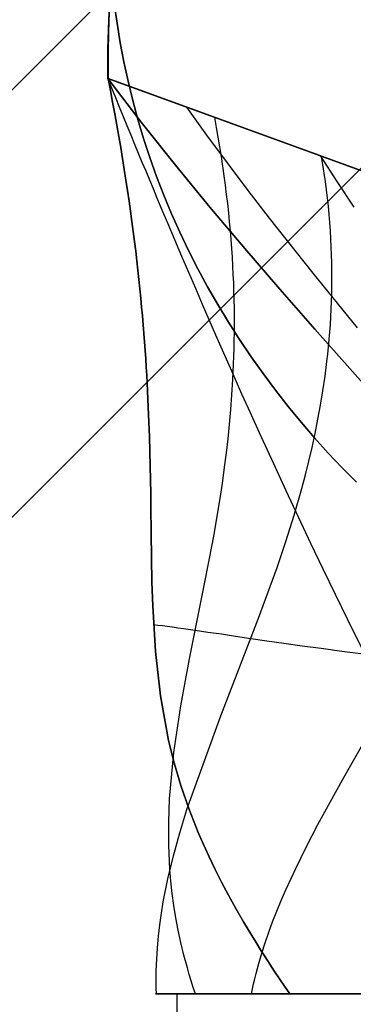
# Model space of a CAD drawing. Header units: millimetres. Extents: x -1690 to 192, y -898 to 54.
# Tile 100 of 256: x -1679.33 to -1678.503, y 27.562 to 30.005. Entities that reach past the tile are written whole.
import ezdxf

# ---------------------------------------------------------------- set-up
doc = ezdxf.new("R2010")
doc.units = ezdxf.units.MM
doc.header["$MEASUREMENT"] = 0
doc.layers.add('OVIDIO 186x93x72h', color=7, linetype='Continuous')

msp = doc.modelspace()

# ---------------------------------------------------------------- linework, layer by layer
at = {"layer": 'OVIDIO 186x93x72h'}
for points in [[(-1656.4287, 52.7521), (-1688.955, 20.2259)], [(-1655.8984, 52.2218), (-1688.4247, 19.6955)], [(-1688.4247, 19.6955), (-1655.8984, 52.2218)], [(-1661.3785, 46.7417), (-1682.9446, 25.1756)], [(-1679.1115, 29.8587), (-1679.1113, 29.9315), (-1679.1093, 30.0046), (-1679.1055, 30.0779)], [(-1679.1055, 30.0779), (-1679.1093, 30.0046), (-1679.1113, 29.9315), (-1679.1115, 29.8587)], [(-1679.111, 29.8586), (-1679.1109, 29.9313), (-1679.1089, 30.0044), (-1679.1052, 30.0777)], [(-1676.9931, 29.0877), (-1679.1115, 29.8587)], [(-1679.1115, 29.8587), (-1676.9931, 29.0877)], [(-1678.9396, -422.0917), (-1678.9396, 27.5877)]]:
    msp.add_lwpolyline(points, dxfattribs=at)
at = {"layer": 'OVIDIO 186x93x72h', "extrusion": (0, -1.52163e-08, 1)}
for points in [[(-1678.2325, 32.009), (-1678.2833, 31.9569), (-1678.3331, 31.9034), (-1678.3818, 31.8484), (-1678.4293, 31.7921), (-1678.4755, 31.7343), (-1678.5205, 31.6753), (-1678.5641, 31.6149), (-1678.6063, 31.5533), (-1678.6471, 31.4905), (-1678.6864, 31.4266), (-1678.7242, 31.3616), (-1678.7604, 31.2956), (-1678.7949, 31.2286), (-1678.8278, 31.1607), (-1678.859, 31.0919), (-1678.8884, 31.0223), (-1678.9161, 30.9521), (-1678.942, 30.8811), (-1678.9661, 30.8096), (-1678.9884, 30.7376), (-1679.0088, 30.6651), (-1679.0274, 30.5923), (-1679.0441, 30.5191), (-1679.0589, 30.4458), (-1679.0719, 30.3722), (-1679.083, 30.2986), (-1679.0923, 30.2249), (-1679.0997, 30.1513), (-1679.1053, 30.0778), (-1679.109, 30.0045), (-1679.111, 29.9314), (-1679.1112, 29.8587)], [(-1679.1112, 29.8587), (-1679.111, 29.9314), (-1679.109, 30.0045), (-1679.1053, 30.0778), (-1679.0997, 30.1513), (-1679.0923, 30.2249), (-1679.083, 30.2986), (-1679.0719, 30.3722), (-1679.0589, 30.4458), (-1679.0441, 30.5191), (-1679.0274, 30.5923), (-1679.0088, 30.6651), (-1678.9884, 30.7376), (-1678.9661, 30.8096), (-1678.942, 30.8811), (-1678.9161, 30.9521), (-1678.8884, 31.0223), (-1678.859, 31.0919), (-1678.8278, 31.1607), (-1678.7949, 31.2286), (-1678.7604, 31.2956), (-1678.7242, 31.3616), (-1678.6864, 31.4266), (-1678.6471, 31.4905), (-1678.6063, 31.5533), (-1678.5641, 31.6149), (-1678.5205, 31.6753), (-1678.4755, 31.7343), (-1678.4293, 31.7921), (-1678.3818, 31.8484), (-1678.3331, 31.9034), (-1678.2833, 31.9569), (-1678.2325, 32.009)]]:
    msp.add_lwpolyline(points, dxfattribs=at)
at = {"layer": 'OVIDIO 186x93x72h', "extrusion": (0.999884, -0.000231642, -0.015217)}
for points in [[(20.3648, -28.3353), (31.3275, 691.748)], [(31.3275, 691.748), (20.3648, -28.3353)], [(30.2671, 691.7642), (19.3044, -28.3192)], [(19.3044, -28.3192), (30.2671, 691.7642)]]:
    msp.add_lwpolyline(points, dxfattribs=at)
at = {"layer": 'OVIDIO 186x93x72h', "extrusion": (-0.000231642, 0.999884, -0.015217)}
for points in [[(1677.604, 717.7476), (1688.5669, -2.3494)], [(1679.104, 717.7646), (1690.0668, -2.3257)]]:
    msp.add_lwpolyline(points, dxfattribs=at)
at = {"layer": 'OVIDIO 186x93x72h', "extrusion": (0.018372, 0.007608, 0.999802)}
msp.add_lwpolyline([(669.6458, 1553.8795), (669.6458, 1552.3797)], dxfattribs=at)
at = {"layer": 'OVIDIO 186x93x72h', "extrusion": (0.703976, 0.709897, -0.021523)}
for points in [[(1212.2559, -27.9537), (1212.2473, -25.5065), (1212.1641, 692.2368)], [(1212.1641, 692.2368), (1212.2473, -25.5065), (1212.2559, -27.9537)]]:
    msp.add_lwpolyline(points, dxfattribs=at)
at = {"layer": 'OVIDIO 186x93x72h', "extrusion": (0.015219, 0.015219, 0.999768)}
msp.add_lwpolyline([(-1689.2503, 18.3565), (-1688.1897, 19.4169)], dxfattribs=at)
at = {"layer": 'OVIDIO 186x93x72h', "extrusion": (0, 1, 6.53461e-05)}
for points in [[(1679.1115, 717.3716), (1679.1112, 718.8716)], [(1679.1112, 718.8716), (1679.1115, 717.3716)]]:
    msp.add_lwpolyline(points, dxfattribs=at)
at = {"layer": 'OVIDIO 186x93x72h', "extrusion": (-1.59187e-08, 0, 1)}
for points in [[(-1679.1111, 29.8586), (-1676.9931, 29.0877)], [(-1676.9931, 29.0877), (-1679.1111, 29.8586)]]:
    msp.add_lwpolyline(points, dxfattribs=at)
at = {"layer": 'OVIDIO 186x93x72h', "extrusion": (-0.000231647, 0.999885, -0.015188)}
for points in [[(1678.4878, 717.7491), (1689.4722, -2.3481)], [(1689.4722, -2.3481), (1678.4878, 717.7491)]]:
    msp.add_lwpolyline(points, dxfattribs=at)
at = {"layer": 'OVIDIO 186x93x72h', "extrusion": (-0.161494, 0.982777, 0.089824)}
msp.add_lwpolyline([(1652.1512, 687.7504), (1651.2879, 687.2785)], dxfattribs=at)
at = {"layer": 'OVIDIO 186x93x72h', "extrusion": (0, 1, 0)}
for points in [[(1678.6603, 715.7688), (1678.6402, 715.739), (1678.6195, 715.7095), (1678.5982, 715.6804), (1678.5764, 715.6516), (1678.5541, 715.6232), (1678.5313, 715.5952), (1678.5079, 715.5676), (1678.4841, 715.5405), (1678.4597, 715.5138), (1678.4349, 715.4875), (1678.4096, 715.4617), (1678.3839, 715.4363), (1678.3577, 715.4114), (1678.3312, 715.3871), (1678.3042, 715.3632), (1678.2768, 715.3399)], [(1678.2768, 715.3399), (1678.3042, 715.3632), (1678.3312, 715.3871), (1678.3577, 715.4114), (1678.3839, 715.4363), (1678.4096, 715.4617), (1678.4349, 715.4875), (1678.4597, 715.5138), (1678.4841, 715.5405), (1678.5079, 715.5676), (1678.5313, 715.5952), (1678.5541, 715.6232), (1678.5764, 715.6516), (1678.5982, 715.6804), (1678.6195, 715.7095), (1678.6402, 715.739), (1678.6603, 715.7688)]]:
    msp.add_lwpolyline(points, dxfattribs=at)
at = {"layer": 'OVIDIO 186x93x72h', "extrusion": (1.14478e-05, 1, 7.74097e-06)}
for points in [[(1677.4181, 716.6088), (1678.6606, 715.7686)], [(1678.6606, 715.7686), (1677.4181, 716.6088)]]:
    msp.add_lwpolyline(points, dxfattribs=at)
at = {"layer": 'OVIDIO 186x93x72h'}
for points in [[(-1679.0956, 30.0442, 717.3723), (-1679.0889, 29.9959, 717.372), (-1679.081, 29.9477, 717.3718), (-1679.0718, 29.8998, 717.3716), (-1679.0614, 29.852, 717.3715), (-1679.0498, 29.8043, 717.3714), (-1679.0369, 29.7569, 717.3714), (-1679.0228, 29.7097, 717.3716), (-1679.0074, 29.6628, 717.3718), (-1678.9907, 29.6161, 717.3721), (-1678.9728, 29.5696, 717.3726), (-1678.9536, 29.5234, 717.3732), (-1678.933, 29.4775, 717.374), (-1678.9113, 29.432, 717.3749), (-1678.8883, 29.3868, 717.376), (-1678.8641, 29.342, 717.3771), (-1678.8388, 29.2978, 717.3782), (-1678.8123, 29.2541, 717.3794), (-1678.7848, 29.2109, 717.3806), (-1678.7562, 29.1684, 717.3818), (-1678.7267, 29.1266, 717.383), (-1678.6961, 29.0855, 717.3841), (-1678.6646, 29.0452, 717.385), (-1678.6323, 29.0058, 717.3859), (-1678.599, 28.9672, 717.3866), (-1678.565, 28.9296, 717.3872), (-1678.5301, 28.893, 717.3875), (-1678.4945, 28.8574, 717.3876)], [(-1678.4945, 28.8574, 717.3876), (-1678.5301, 28.893, 717.3875), (-1678.565, 28.9296, 717.3872), (-1678.599, 28.9672, 717.3866), (-1678.6323, 29.0058, 717.3859), (-1678.6646, 29.0452, 717.385), (-1678.6961, 29.0855, 717.3841), (-1678.7267, 29.1266, 717.383), (-1678.7562, 29.1684, 717.3818), (-1678.7848, 29.2109, 717.3806), (-1678.8123, 29.2541, 717.3794), (-1678.8388, 29.2978, 717.3782), (-1678.8641, 29.342, 717.3771), (-1678.8883, 29.3868, 717.376), (-1678.9113, 29.432, 717.3749), (-1678.933, 29.4775, 717.374), (-1678.9536, 29.5234, 717.3732), (-1678.9728, 29.5696, 717.3726), (-1678.9907, 29.6161, 717.3721), (-1679.0074, 29.6628, 717.3718), (-1679.0228, 29.7097, 717.3716), (-1679.0369, 29.7569, 717.3714), (-1679.0498, 29.8043, 717.3714), (-1679.0614, 29.852, 717.3715), (-1679.0718, 29.8998, 717.3716), (-1679.081, 29.9477, 717.3718), (-1679.0889, 29.9959, 717.372), (-1679.0956, 30.0442, 717.3723)], [(-1678.4545, 28.3909, 717.0881), (-1678.5163, 28.5157, 717.247), (-1678.5775, 28.6416, 717.401), (-1678.6081, 28.7055, 717.4754), (-1678.6387, 28.7701, 717.5475), (-1678.6694, 28.8358, 717.6169), (-1678.7003, 28.9026, 717.6834), (-1678.7159, 28.9364, 717.7154), (-1678.7315, 28.9707, 717.7466), (-1678.7472, 29.0053, 717.7769), (-1678.763, 29.0403, 717.8061), (-1678.7789, 29.0758, 717.8344), (-1678.7949, 29.1117, 717.8617), (-1678.811, 29.148, 717.8878), (-1678.8273, 29.1849, 717.9128), (-1678.8437, 29.2222, 717.9367), (-1678.8602, 29.2601, 717.9593), (-1678.8769, 29.2985, 717.9806), (-1678.8937, 29.3375, 718.0007), (-1678.9108, 29.3772, 718.0194), (-1678.928, 29.4174, 718.0367), (-1678.9453, 29.4582, 718.0525), (-1678.9629, 29.4998, 718.0669), (-1678.9718, 29.5208, 718.0735), (-1678.9807, 29.542, 718.0797), (-1678.9897, 29.5634, 718.0856), (-1678.9987, 29.5849, 718.091), (-1679.0078, 29.6066, 718.0961), (-1679.0169, 29.6286, 718.1007), (-1679.0261, 29.6507, 718.1049), (-1679.0354, 29.673, 718.1087), (-1679.0447, 29.6954, 718.1121), (-1679.0541, 29.7181, 718.115), (-1679.0635, 29.741, 718.1175), (-1679.073, 29.7641, 718.1196), (-1679.0826, 29.7874, 718.1212), (-1679.0922, 29.8109, 718.1223), (-1679.1019, 29.8346, 718.1231), (-1679.1117, 29.8585, 718.1233)], [(-1678.4256, 29.0425, 717.2638), (-1678.5113, 29.1391, 717.2882), (-1678.5978, 29.2369, 717.3099), (-1678.6848, 29.3362, 717.3287), (-1678.7718, 29.437, 717.3444), (-1678.8584, 29.5395, 717.3569), (-1678.9442, 29.6439, 717.3661), (-1679.0287, 29.7502, 717.3717), (-1679.1115, 29.8587, 717.3736)], [(-1679.1115, 29.8587, 717.3736), (-1679.0287, 29.7502, 717.3717), (-1678.9442, 29.6439, 717.3661), (-1678.8584, 29.5395, 717.3569), (-1678.7718, 29.437, 717.3444), (-1678.6848, 29.3362, 717.3287), (-1678.5978, 29.2369, 717.3099), (-1678.5113, 29.1391, 717.2882), (-1678.4256, 29.0425, 717.2638)], [(-1678.6603, 27.5877, 715.7688), (-1678.6732, 27.6065, 715.7888), (-1678.6858, 27.6251, 715.8092), (-1678.698, 27.6434, 715.8302), (-1678.7099, 27.6616, 715.8517), (-1678.7215, 27.6795, 715.8736), (-1678.7328, 27.6973, 715.896), (-1678.7438, 27.7149, 715.9188), (-1678.7544, 27.7322, 715.9422), (-1678.7749, 27.7664, 715.9901), (-1678.7941, 27.7999, 716.0397), (-1678.8123, 27.8328, 716.0908), (-1678.8293, 27.865, 716.1435), (-1678.8453, 27.8966, 716.1975), (-1678.8602, 27.9277, 716.2529), (-1678.8742, 27.9582, 716.3096), (-1678.8872, 27.9883, 716.3673), (-1678.8993, 28.018, 716.4262), (-1678.9105, 28.0473, 716.4861), (-1678.9304, 28.1048, 716.6084), (-1678.9471, 28.1612, 716.7337), (-1678.9611, 28.2168, 716.8612), (-1678.9814, 28.3269, 717.1204), (-1678.9938, 28.4374, 717.3806), (-1679.0003, 28.5508, 717.6363), (-1679.0021, 28.6094, 717.7608), (-1679.0033, 28.6696, 717.8821), (-1679.0041, 28.7318, 717.9997), (-1679.0049, 28.7963, 718.1128), (-1679.0053, 28.8295, 718.1674), (-1679.0059, 28.8633, 718.2207), (-1679.0065, 28.8979, 718.2725), (-1679.0074, 28.9333, 718.3227), (-1679.0084, 28.9694, 718.3713), (-1679.0096, 29.0064, 718.4183), (-1679.0112, 29.0442, 718.4634), (-1679.013, 29.083, 718.5066), (-1679.014, 29.1027, 718.5275), (-1679.0151, 29.1227, 718.5479), (-1679.0163, 29.1429, 718.5678), (-1679.0176, 29.1634, 718.5871), (-1679.019, 29.1841, 718.6059), (-1679.0206, 29.2051, 718.6242), (-1679.0222, 29.2264, 718.6419), (-1679.0239, 29.2479, 718.6591), (-1679.0258, 29.2697, 718.6756), (-1679.0278, 29.2918, 718.6916), (-1679.0299, 29.3142, 718.707), (-1679.0321, 29.3369, 718.7218), (-1679.0345, 29.3598, 718.736), (-1679.037, 29.3831, 718.7495), (-1679.0396, 29.4067, 718.7624), (-1679.0424, 29.4305, 718.7746), (-1679.0454, 29.4547, 718.7862), (-1679.0485, 29.4792, 718.7971), (-1679.0518, 29.5041, 718.8074), (-1679.0552, 29.5293, 718.8169), (-1679.0589, 29.5547, 718.8258), (-1679.0627, 29.5806, 718.8339), (-1679.0666, 29.6068, 718.8413), (-1679.0708, 29.6333, 718.8479), (-1679.0751, 29.6602, 718.8539), (-1679.0797, 29.6874, 718.859), (-1679.0844, 29.715, 718.8634), (-1679.0893, 29.743, 718.8671), (-1679.0945, 29.7713, 718.8699), (-1679.0998, 29.8001, 718.8719), (-1679.1054, 29.8292, 718.8732), (-1679.1112, 29.8586, 718.8736)], [(-1679.1112, 29.8586, 718.8736), (-1679.1054, 29.8292, 718.8732), (-1679.0998, 29.8001, 718.8719), (-1679.0945, 29.7713, 718.8699), (-1679.0893, 29.743, 718.8671), (-1679.0844, 29.715, 718.8634), (-1679.0797, 29.6874, 718.859), (-1679.0751, 29.6602, 718.8539), (-1679.0708, 29.6333, 718.8479), (-1679.0666, 29.6068, 718.8413), (-1679.0627, 29.5806, 718.8339), (-1679.0589, 29.5547, 718.8258), (-1679.0552, 29.5293, 718.8169), (-1679.0518, 29.5041, 718.8074), (-1679.0485, 29.4792, 718.7971), (-1679.0454, 29.4547, 718.7862), (-1679.0424, 29.4305, 718.7746), (-1679.0396, 29.4067, 718.7624), (-1679.037, 29.3831, 718.7495), (-1679.0345, 29.3598, 718.736), (-1679.0321, 29.3369, 718.7218), (-1679.0299, 29.3142, 718.707), (-1679.0278, 29.2918, 718.6916), (-1679.0258, 29.2697, 718.6756), (-1679.0239, 29.2479, 718.6591), (-1679.0222, 29.2264, 718.6419), (-1679.0206, 29.2051, 718.6242), (-1679.019, 29.1841, 718.6059), (-1679.0176, 29.1634, 718.5871), (-1679.0163, 29.1429, 718.5678), (-1679.0151, 29.1227, 718.5479), (-1679.014, 29.1027, 718.5275), (-1679.013, 29.083, 718.5066), (-1679.0112, 29.0442, 718.4634), (-1679.0096, 29.0064, 718.4183), (-1679.0084, 28.9694, 718.3713), (-1679.0074, 28.9333, 718.3227), (-1679.0065, 28.8979, 718.2725), (-1679.0059, 28.8633, 718.2207), (-1679.0053, 28.8295, 718.1674), (-1679.0049, 28.7963, 718.1128), (-1679.0041, 28.7318, 717.9997), (-1679.0033, 28.6696, 717.8821), (-1679.0021, 28.6094, 717.7608), (-1679.0003, 28.5508, 717.6363), (-1678.9938, 28.4374, 717.3806), (-1678.9814, 28.3269, 717.1204), (-1678.9611, 28.2168, 716.8612), (-1678.9471, 28.1612, 716.7337), (-1678.9304, 28.1048, 716.6084), (-1678.9105, 28.0473, 716.4861), (-1678.8993, 28.018, 716.4262), (-1678.8872, 27.9883, 716.3673), (-1678.8742, 27.9582, 716.3096), (-1678.8602, 27.9277, 716.2529), (-1678.8453, 27.8966, 716.1975), (-1678.8293, 27.865, 716.1435), (-1678.8123, 27.8328, 716.0908), (-1678.7941, 27.7999, 716.0397), (-1678.7749, 27.7664, 715.9901), (-1678.7544, 27.7322, 715.9422), (-1678.7438, 27.7149, 715.9188), (-1678.7328, 27.6973, 715.896), (-1678.7215, 27.6795, 715.8736), (-1678.7099, 27.6616, 715.8517), (-1678.698, 27.6434, 715.8302), (-1678.6858, 27.6251, 715.8092), (-1678.6732, 27.6065, 715.7888), (-1678.6603, 27.5877, 715.7688)], [(-1678.4927, 29.2401, 717.3311), (-1678.6025, 29.3762, 717.3497), (-1678.7105, 29.5126, 717.3629), (-1678.7633, 29.5811, 717.3676), (-1678.8152, 29.6497, 717.3709), (-1678.866, 29.7185, 717.3729), (-1678.9155, 29.7874, 717.3736)], [(-1678.8943, 27.5877, 716.2526), (-1678.8997, 27.6039, 716.2697), (-1678.9048, 27.62, 716.2873), (-1678.9097, 27.6361, 716.3052), (-1678.9143, 27.652, 716.3236), (-1678.9229, 27.6837, 716.3615), (-1678.9304, 27.715, 716.4009), (-1678.9371, 27.7459, 716.4418), (-1678.9428, 27.7766, 716.484), (-1678.9477, 27.8071, 716.5276), (-1678.9518, 27.8372, 716.5724), (-1678.9551, 27.8672, 716.6183), (-1678.9576, 27.8969, 716.6653), (-1678.9605, 27.9558, 716.7624), (-1678.9607, 28.0141, 716.863), (-1678.9585, 28.0719, 716.9665), (-1678.9478, 28.187, 717.1802), (-1678.9306, 28.3024, 717.399), (-1678.9089, 28.4194, 717.6183), (-1678.8847, 28.5393, 717.8337), (-1678.8723, 28.6007, 717.9385), (-1678.86, 28.6634, 718.0406), (-1678.8481, 28.7275, 718.1395), (-1678.8369, 28.7931, 718.2345), (-1678.8316, 28.8265, 718.2805), (-1678.8266, 28.8604, 718.3252), (-1678.8219, 28.8948, 718.3688), (-1678.8175, 28.9297, 718.411), (-1678.8134, 28.965, 718.4519), (-1678.8097, 29.0009, 718.4913), (-1678.8065, 29.0374, 718.5292), (-1678.8037, 29.0744, 718.5655), (-1678.8014, 29.1121, 718.6002), (-1678.8004, 29.1311, 718.6169), (-1678.7996, 29.1503, 718.6331), (-1678.7989, 29.1697, 718.6489), (-1678.7984, 29.1892, 718.6643), (-1678.7979, 29.2089, 718.6791), (-1678.7977, 29.2288, 718.6935), (-1678.7976, 29.2488, 718.7074), (-1678.7976, 29.269, 718.7209), (-1678.7978, 29.2894, 718.7338), (-1678.7982, 29.3099, 718.7462), (-1678.7988, 29.3307, 718.7581), (-1678.7995, 29.3516, 718.7695), (-1678.8004, 29.3727, 718.7803), (-1678.8014, 29.394, 718.7906), (-1678.8027, 29.4154, 718.8003), (-1678.8041, 29.4371, 718.8094), (-1678.8058, 29.459, 718.818), (-1678.8076, 29.481, 718.826), (-1678.8096, 29.5033, 718.8335), (-1678.8119, 29.5258, 718.8403), (-1678.8143, 29.5485, 718.8465), (-1678.817, 29.5713, 718.8521), (-1678.8199, 29.5944, 718.857), (-1678.823, 29.6177, 718.8614), (-1678.8263, 29.6413, 718.8651), (-1678.8298, 29.665, 718.8681), (-1678.8336, 29.689, 718.8705), (-1678.8377, 29.7132, 718.8722), (-1678.8419, 29.7376, 718.8732), (-1678.8464, 29.7622, 718.8736)], [(-1678.991, 27.5877, 716.7812), (-1678.9915, 27.602, 716.7937), (-1678.9917, 27.6164, 716.8066), (-1678.9917, 27.6307, 716.8198), (-1678.9915, 27.6451, 716.8334), (-1678.9905, 27.6737, 716.8617), (-1678.9887, 27.7022, 716.8913), (-1678.9861, 27.7308, 716.9222), (-1678.9828, 27.7593, 716.9543), (-1678.9788, 27.7877, 716.9876), (-1678.9741, 27.8162, 717.022), (-1678.9627, 27.8732, 717.0939), (-1678.949, 27.9303, 717.1695), (-1678.9332, 27.9874, 717.2483), (-1678.9156, 28.0448, 717.3299), (-1678.8315, 28.278, 717.6742), (-1678.7376, 28.52, 718.0245), (-1678.7144, 28.5824, 718.1094), (-1678.6919, 28.6457, 718.1923), (-1678.6703, 28.71, 718.2727), (-1678.6497, 28.7754, 718.3501), (-1678.6306, 28.8418, 718.4241), (-1678.6216, 28.8755, 718.4597), (-1678.6131, 28.9094, 718.4942), (-1678.605, 28.9437, 718.5276), (-1678.5974, 28.9783, 718.5598), (-1678.5904, 29.0133, 718.5908), (-1678.5839, 29.0485, 718.6206), (-1678.578, 29.0841, 718.649), (-1678.5727, 29.1201, 718.676), (-1678.5681, 29.1564, 718.7015), (-1678.5661, 29.1747, 718.7137), (-1678.5642, 29.1931, 718.7255), (-1678.5625, 29.2116, 718.737), (-1678.561, 29.2302, 718.748), (-1678.5596, 29.2489, 718.7586), (-1678.5585, 29.2677, 718.7688), (-1678.5576, 29.2866, 718.7785), (-1678.5568, 29.3056, 718.7879), (-1678.5563, 29.3247, 718.7968), (-1678.5559, 29.3439, 718.8052), (-1678.5558, 29.3632, 718.8132), (-1678.5559, 29.3826, 718.8208), (-1678.5562, 29.4021, 718.8278), (-1678.5567, 29.4217, 718.8344), (-1678.5575, 29.4414, 718.8405), (-1678.5584, 29.4613, 718.8461), (-1678.5596, 29.4812, 718.8513), (-1678.5611, 29.5013, 718.8559), (-1678.5628, 29.5214, 718.86), (-1678.5647, 29.5417, 718.8635), (-1678.5669, 29.5621, 718.8666), (-1678.5693, 29.5826, 718.8691), (-1678.572, 29.6033, 718.871), (-1678.575, 29.624, 718.8724), (-1678.5782, 29.6449, 718.8733), (-1678.5817, 29.6659, 718.8736)], [(-1678.5008, 29.5395, 717.3714), (-1678.5425, 29.6031, 717.373), (-1678.583, 29.6664, 717.3736)], [(-1678.4775, 28.4308, 718.2735), (-1678.5314, 28.4376, 718.22), (-1678.5821, 28.4443, 718.1664), (-1678.6298, 28.4508, 718.1127), (-1678.6748, 28.4571, 718.0591), (-1678.7171, 28.4632, 718.0059), (-1678.757, 28.469, 717.9531), (-1678.7946, 28.4745, 717.9009), (-1678.8301, 28.4798, 717.849), (-1678.8635, 28.4847, 717.7973), (-1678.8949, 28.4893, 717.7454), (-1678.9243, 28.4934, 717.6931), (-1678.9382, 28.4954, 717.6667), (-1678.9515, 28.4972, 717.6401), (-1678.9641, 28.4989, 717.6134), (-1678.9762, 28.5005, 717.5863), (-1678.9875, 28.502, 717.559), (-1678.9981, 28.5034, 717.5314)], [(-1678.7552, 27.5877, 717.8198), (-1678.7527, 27.6002, 717.8242), (-1678.7501, 27.6127, 717.829), (-1678.7472, 27.6253, 717.8339), (-1678.7441, 27.638, 717.8392), (-1678.7408, 27.6506, 717.8446), (-1678.7373, 27.6634, 717.8503), (-1678.7298, 27.6889, 717.8623), (-1678.7215, 27.7146, 717.8751), (-1678.7125, 27.7405, 717.8888), (-1678.7029, 27.7666, 717.9033), (-1678.6926, 27.7928, 717.9185), (-1678.6816, 27.8191, 717.9344), (-1678.6701, 27.8456, 717.951), (-1678.6454, 27.8991, 717.9861), (-1678.6188, 27.9532, 718.0235), (-1678.5904, 28.0079, 718.0629), (-1678.5296, 28.1191, 718.1466), (-1678.4649, 28.2325, 718.235)], [(-1678.4786, 27.5877, 718.2127), (-1678.5128, 27.5877, 718.1739), (-1678.5458, 27.5877, 718.1342), (-1678.5779, 27.5877, 718.0937), (-1678.6088, 27.5877, 718.0525), (-1678.6385, 27.5877, 718.0106), (-1678.6671, 27.5877, 717.968), (-1678.6946, 27.5877, 717.9248), (-1678.7208, 27.5877, 717.8811), (-1678.7459, 27.5877, 717.8369), (-1678.7697, 27.5877, 717.7922), (-1678.7923, 27.5877, 717.7471), (-1678.8137, 27.5877, 717.7016), (-1678.8338, 27.5877, 717.6558), (-1678.8527, 27.5877, 717.6098), (-1678.8704, 27.5877, 717.5635), (-1678.8868, 27.5877, 717.5171), (-1678.902, 27.5877, 717.4705), (-1678.9159, 27.5877, 717.4239), (-1678.9287, 27.5877, 717.3772), (-1678.9402, 27.5877, 717.3306), (-1678.9506, 27.5877, 717.284), (-1678.9598, 27.5877, 717.2375), (-1678.9678, 27.5877, 717.1912), (-1678.9746, 27.5877, 717.145), (-1678.9804, 27.5877, 717.099), (-1678.9851, 27.5877, 717.0533), (-1678.9886, 27.5877, 717.0079), (-1678.9912, 27.5877, 716.9627), (-1678.9926, 27.5877, 716.918), (-1678.9931, 27.5877, 716.8736), (-1678.9928, 27.5877, 716.8375), (-1678.9918, 27.5877, 716.8013), (-1678.9902, 27.5877, 716.7651), (-1678.9879, 27.5877, 716.7288), (-1678.9849, 27.5877, 716.6925), (-1678.9813, 27.5877, 716.6562), (-1678.977, 27.5877, 716.6198), (-1678.972, 27.5877, 716.5836), (-1678.9664, 27.5877, 716.5473), (-1678.96, 27.5877, 716.5112), (-1678.953, 27.5877, 716.4751), (-1678.9454, 27.5877, 716.4391), (-1678.9371, 27.5877, 716.4033), (-1678.9281, 27.5877, 716.3676), (-1678.9184, 27.5877, 716.3321), (-1678.9081, 27.5877, 716.2967), (-1678.8972, 27.5877, 716.2615), (-1678.8856, 27.5877, 716.2266), (-1678.8734, 27.5877, 716.1918), (-1678.8605, 27.5877, 716.1573), (-1678.847, 27.5877, 716.1231), (-1678.8329, 27.5877, 716.0892), (-1678.8182, 27.5877, 716.0556), (-1678.8029, 27.5877, 716.0223), (-1678.787, 27.5877, 715.9893), (-1678.7706, 27.5877, 715.9566), (-1678.7535, 27.5877, 715.9243), (-1678.7359, 27.5877, 715.8924), (-1678.7178, 27.5877, 715.8609), (-1678.6992, 27.5877, 715.8298), (-1678.68, 27.5877, 715.7991), (-1678.6603, 27.5877, 715.7688)], [(-1678.6603, 27.5877, 715.7688), (-1678.6787, 27.5877, 715.7971), (-1678.6965, 27.5877, 715.8256), (-1678.7138, 27.5877, 715.8545), (-1678.7305, 27.5877, 715.8836), (-1678.7468, 27.5877, 715.9131), (-1678.7625, 27.5877, 715.9428), (-1678.7777, 27.5877, 715.9727), (-1678.7923, 27.5877, 716.003), (-1678.82, 27.5877, 716.0642), (-1678.8456, 27.5877, 716.1263), (-1678.869, 27.5877, 716.1892), (-1678.8903, 27.5877, 716.253), (-1678.9095, 27.5877, 716.3174), (-1678.9266, 27.5877, 716.3824), (-1678.9415, 27.5877, 716.448), (-1678.9542, 27.5877, 716.514), (-1678.9649, 27.5877, 716.5805), (-1678.9733, 27.5877, 716.6473), (-1678.9797, 27.5877, 716.7143), (-1678.9838, 27.5877, 716.7815), (-1678.9858, 27.5877, 716.8488), (-1678.9857, 27.5877, 716.9161), (-1678.9834, 27.5877, 716.9834), (-1678.9789, 27.5877, 717.0505), (-1678.9723, 27.5877, 717.1175), (-1678.9635, 27.5877, 717.1841), (-1678.9525, 27.5877, 717.2505), (-1678.9393, 27.5877, 717.3164), (-1678.9239, 27.5877, 717.3818), (-1678.9064, 27.5877, 717.4467), (-1678.8867, 27.5877, 717.5109), (-1678.8648, 27.5877, 717.5744), (-1678.8407, 27.5877, 717.6371), (-1678.8278, 27.5877, 717.6681), (-1678.8144, 27.5877, 717.6989), (-1678.8004, 27.5877, 717.7295), (-1678.7859, 27.5877, 717.7599), (-1678.7708, 27.5877, 717.7899), (-1678.7552, 27.5877, 717.8198), (-1678.739, 27.5877, 717.8493), (-1678.7223, 27.5877, 717.8785), (-1678.7051, 27.5877, 717.9074), (-1678.6874, 27.5877, 717.9359), (-1678.6692, 27.5877, 717.9642), (-1678.6504, 27.5877, 717.9921), (-1678.6312, 27.5877, 718.0196), (-1678.6115, 27.5877, 718.0469), (-1678.5708, 27.5877, 718.1002), (-1678.5282, 27.5877, 718.1522), (-1678.4838, 27.5877, 718.2026)]]:
    msp.add_polyline3d(points, dxfattribs=at)

doc.saveas('drawing.dxf')
